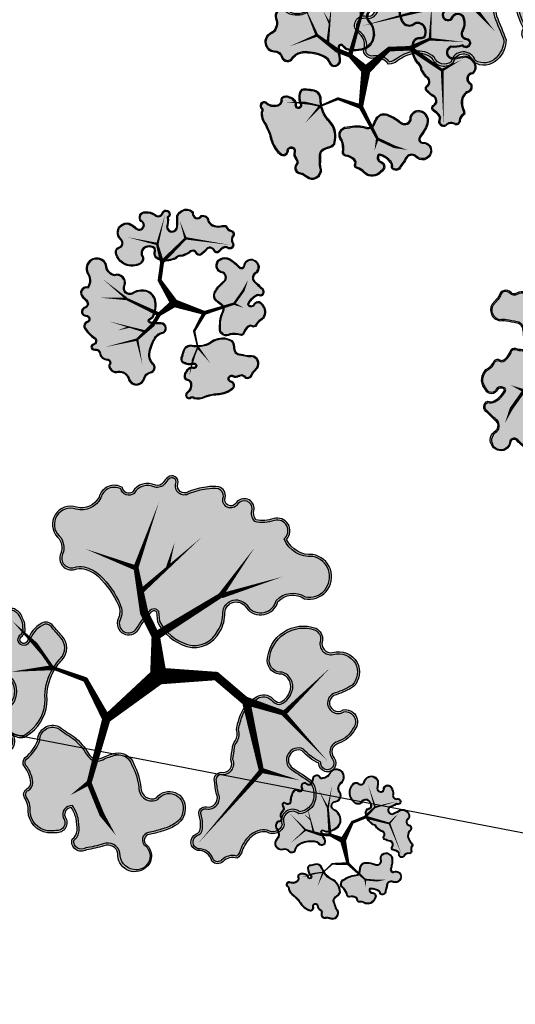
# Model space of a CAD drawing. Header units: metres. Extents: x -499360 to 60282433, y -11592314 to 5708004.
# Tile 70 of 128: x 32353369 to 32353388, y 5707833 to 5707871. Entities that reach past the tile are written whole.
import ezdxf

# ---------------------------------------------------------------- set-up
doc = ezdxf.new("R2010")
doc.units = ezdxf.units.M
doc.header["$LTSCALE"] = 0.75
doc.layers.get('0').update_dxf_attribs({"linetype": 'CONTINUOUS'})
doc.layers.get('DEFPOINTS').update_dxf_attribs({"linetype": 'CONTINUOUS'})
for name, color, linetype, transparency in [('10414944$0$PF-Krone', 33, 'CONTINUOUS', 0.7), ('10414944$0$PF-Krone_SOL', 70, 'CONTINUOUS', 0.7), ('10414944$0$ST-Baum', 7, 'CONTINUOUS', 0.7)]:
    doc.layers.add(name, color=color, linetype=linetype, transparency=transparency)
doc.layers.add('10414944$0$PF-Stamm', color=7, linetype='CONTINUOUS', true_color=0x5f5144, transparency=0.7)

# ---------------------------------------------------------------- blocks, each defined once
blk = doc.blocks.new('19-A2-A0')
at = {"layer": 'DEFPOINTS'}
blk.add_lwpolyline([(-489.15, -204.65), (489.15, -204.65), (489.15, 204.65), (-489.15, 204.65)], close=True, dxfattribs=at)
blk = doc.blocks.new('10414944$0$PF-BAUM_12')
at = {"layer": '10414944$0$PF-Krone_SOL', "transparency": 33554457}
h = blk.add_hatch(color=256, dxfattribs=at)
h.dxf.hatch_style = 1
h.set_gradient(color1=(88, 186, 72), color2=(175, 217, 170), tint=1, name='INVSPHERICAL')
edge = h.paths.add_edge_path()
edge.add_arc((-1.2758, 1.3994), 0.541, 250.24695, 303.42795)
edge.add_arc((-0.5984, 0.4188), 0.6511, 94.3691, 125.64085, ccw=False)
edge.add_arc((-0.5871, 0.2707), 0.7996, 79.90604, 94.3691, ccw=False)
edge.add_arc((-0.4074, 1.2805), 0.2261, 259.90604, 345.03676)
edge.add_arc((3.3556, 0.2748), 3.669, 162.18441, 165.03676, ccw=False)
edge.add_arc((-0.2456, 1.4321), 0.1137, 342.18441, 421.4181)
edge.add_arc((-0.3772, 1.1907), 0.3886, 61.4181, 105.41791)
edge.add_arc((-0.4936, 1.6129), 0.0494, 76.86771, 285.41791, ccw=False)
edge.add_arc((-0.4342, 1.767), 0.1165, 245.55227, 317.8819)
edge.add_arc((-0.4413, 1.8543), 0.1901, 299.50673, 335.70732)
edge.add_arc((-0.3904, 1.8889), 0.1664, 317.30956, 366.51685)
edge.add_arc((-0.3153, 1.9138), 0.0904, 356.14997, 452.32983)
edge.add_arc((-0.2837, 2.1143), 0.1157, 186.39549, 252.21854, ccw=False)
edge.add_arc((-0.1459, 2.1399), 0.2556, 124.29677, 188.65244, ccw=False)
edge.add_arc((-0.3624, 2.4158), 0.0972, 318.21291, 468.93962)
edge.add_arc((-0.4455, 2.5549), 0.0698, 219.68848, 317.56803, ccw=False)
edge.add_arc((-0.5987, 2.0825), 0.4392, 76.91022, 116.54495)
edge.add_arc((-1.4951, 4.5572), 2.1964, 281.7611, 288.58893, ccw=False)
edge.add_arc((-1.0114, 0.8578), 1.5496, 91.33232, 98.00209)
edge.add_arc((-1.1102, 1.691), 0.7109, 99.4638, 131.76215)
edge.add_arc((-1.4773, 2.1554), 0.1252, 148.24675, 256.0758)
edge.add_arc((-1.5238, 1.968), 0.068, -114.95559, 76.0758, ccw=False)
edge.add_arc((-1.6369, 1.7248), 0.2002, 65.04441, 122.10831)
edge.add_arc((-1.7899, 1.9686), 0.0876, 221.63135, 302.10831, ccw=False)
edge.add_arc((-1.9603, 1.8172), 0.1403, 41.63135, 166.86476)
edge.add_arc((-2.3449, 1.9519), 0.2684, 321.94948, 337.47523, ccw=False)
edge.add_line((-2.1335, 1.7864), (-2.2407, 1.6721))
edge.add_arc((-2.0502, 1.5575), 0.2224, 148.95684, 261.83304)
edge.add_arc((-2.0149, 1.0239), 0.3205, 78.77175, 102.0334, ccw=False)
edge.add_arc((0.8412, 15.4111), 14.3475, 258.77175, 259.65948)
edge.add_arc((-1.7568, 1.1728), 0.1259, 30.35605, 79.65948, ccw=False)
edge.add_arc((-1.8871, 1.0965), 0.2769, -0.49344, 30.35605, ccw=False)
edge.add_arc((-1.3602, 1.092), 0.25, 179.50656, 221.3188)
edge.add_line((-1.548, 0.9269), (-1.4587, 0.8902))
edge = h.paths.add_edge_path()
edge.add_arc((-2.0595, -1.0849), 0.2169, 117.74302, 251.42792, ccw=False)
edge.add_arc((-2.2535, -0.7961), 0.1343, 313.86708, 413.87286)
edge.add_arc((-1.1381, 0.5382), 1.6051, 221.524, 229.78899, ccw=False)
edge.add_arc((-2.2843, -0.4137), 0.1251, 108.79801, 243.70289, ccw=False)
edge.add_arc((-2.2657, -0.171), 0.1376, 244.61148, 299.82424)
edge.add_arc((-2.4922, 0.2242), 0.593, 299.82424, 314.8752)
edge.add_arc((-2.3634, 0.0948), 0.4104, 314.8752, 336.56068)
edge.add_arc((-2.0604, -0.1191), 0.0893, 34.54703, 142.23332)
edge.add_arc((-2.2509, -0.0174), 0.1288, 205.94005, 338.60504, ccw=False)
edge.add_arc((-1.1082, 0.8264), 1.5473, 211.54423, 215.57485, ccw=False)
edge.add_arc((-2.1647, 0.1359), 0.2879, 123.29344, 204.40631, ccw=False)
edge.add_arc((-2.4675, 0.6266), 0.289, 300.05521, 335.40006)
edge.add_arc((-2.1302, 0.4722), 0.0819, 58.40023, 155.40006, ccw=False)
edge.add_arc((-2.0455, 0.6099), 0.0798, 238.40023, 306.42037)
edge.add_arc((-2.2163, 0.8415), 0.3675, 306.42037, 341.49291)
edge.add_arc((-1.7884, 0.6982), 0.0838, 72.42881, 161.49291, ccw=False)
edge.add_arc((-1.597, 1.3024), 0.5499, 252.42881, 281.6379)
edge.add_arc((-1.3833, 0.6006), 0.1928, 8.24792, 122.23097, ccw=False)
edge.add_arc((1.4313, 0.4424), 2.6303, 175.94647, 181.0704)
edge.add_arc((-2.004, 0.487), 0.8109, 332.60613, 353.35791, ccw=False)
edge.add_arc((-1.1696, 0.0546), 0.1289, 152.60613, 239.81282)
edge.add_arc((-1.5709, -0.6354), 0.6693, 44.46317, 59.81282, ccw=False)
edge.add_arc((-1.2417, -0.3122), 0.208, -40.16629, 44.46317, ccw=False)
edge.add_arc((-1.7965, -0.0425), 0.8201, 308.5293, 330.49613, ccw=False)
edge.add_arc((-1.2134, -0.8063), 0.142, 120.58152, 237.17398)
edge.add_arc((-1.3033, -1.1297), 0.2045, -64.491, 86.39602, ccw=False)
edge.add_arc((-1.343, -1.1115), 0.2397, 240.47541, 302.23358, ccw=False)
edge.add_arc((-1.2125, -0.7918), 0.5839, 226.36645, 244.79518, ccw=False)
edge.add_arc((-0.7205, -0.1508), 1.3901, 222.94294, 229.9249, ccw=False)
edge.add_arc((-1.7937, -1.1495), 0.076, 42.91905, 173.49923)
edge.add_arc((-2.058, -1.1133), 0.1908, 248.28955, 351.67144, ccw=False)
edge = h.paths.add_edge_path()
edge.add_arc((1.2059, -0.0381), 0.6649, 150.77336, 194.55575)
edge.add_arc((0.911, -0.0942), 0.3659, 197.65987, 276.75263)
edge.add_arc((0.9525, -0.0442), 0.4134, 270.21516, 305.52412)
edge.add_arc((1.2637, -0.512), 0.1494, -27.72253, 118.39088, ccw=False)
edge.add_arc((1.6106, -0.6627), 0.2295, 159.27348, 288.79741)
edge.add_arc((1.6267, -1.1446), 0.2709, -1.08302, 77.66915, ccw=False)
edge.add_arc((2.1687, -1.0477), 0.2897, 200.61319, 382.93371)
edge.add_arc((2.7072, -0.7257), 0.3429, 147.82265, 217.59096, ccw=False)
edge.add_arc((2.4468, -0.3829), 0.1629, 259.44798, 409.15154)
edge.add_arc((2.7989, 0.0617), 0.4045, 199.71733, 232.62112, ccw=False)
edge.add_arc((2.5485, -0.1163), 0.1368, 103.25927, 162.29814, ccw=False)
edge.add_arc((2.4584, 0.1299), 0.1274, 297.47519, 447.50208)
edge.add_arc((2.4597, 0.3353), 0.0783, 98.81569, 273.11837, ccw=False)
edge.add_arc((2.4, 0.5247), 0.1217, 293.02703, 374.92908)
edge.add_arc((2.0245, 0.3266), 0.5439, 24.94831, 42.11835)
edge.add_arc((1.7775, 0.1571), 0.8417, 39.39937, 55.74996)
edge.add_arc((2.2887, 0.9354), 0.0906, 104.71311, 245.58293, ccw=False)
edge.add_arc((2.2455, 1.1001), 0.0797, 284.71311, 435.28689)
edge.add_arc((2.1786, 0.8455), 0.3429, 75.28689, 90.15444)
edge.add_arc((2.192, 1.2908), 0.1034, 200.54383, 262.03398, ccw=False)
edge.add_arc((1.8708, 1.2323), 0.2255, 5.65523, 92.28552)
edge.add_arc((1.8923, 1.533), 0.0813, 129.46734, 248.0142, ccw=False)
edge.add_arc((1.6377, 1.5925), 0.2029, 0.94133, 108.02708)
edge.add_arc((1.5516, 2.0411), 0.2568, 198.80376, 275.23109, ccw=False)
edge.add_arc((1.081, 1.9053), 0.2335, 13.10923, 167.22877)
edge.add_arc((0.6671, 1.9992), 0.1909, 279.30028, 347.22877, ccw=False)
edge.add_arc((0.7224, 1.6615), 0.1513, 99.30028, 228.80917)
edge.add_arc((0.4652, 1.3676), 0.2392, 21.17444, 48.80917, ccw=False)
edge.add_arc((0.3242, 1.313), 0.3904, -10.78567, 21.17444, ccw=False)
edge.add_arc((-0.3793, 1.447), 1.1066, 325.74486, 349.21433, ccw=False)
edge.add_arc((0.3558, 0.9464), 0.2172, 278.26632, 325.74486, ccw=False)
edge.add_arc((0.408, 0.5869), 0.146, 98.26632, 271.67308)
edge.add_arc((0.4514, -0.8972), 1.3387, 79.76747, 91.67308, ccw=False)
edge.add_arc((0.6892, 0.3779), 0.0423, -16.43247, 90.01007, ccw=False)
edge.add_line((0.7298, 0.3659), (0.6257, 0.2866))
edge = h.paths.add_edge_path()
edge.add_arc((-1.5552, -2.2569), 0.1724, 12.6189, 77.74549)
edge.add_arc((-1.4977, -1.992), 0.0986, 164.18162, 257.74549, ccw=False)
edge.add_arc((-1.7215, -1.8391), 0.1803, 315.6358, 396.22469)
edge.add_arc((-1.4722, -1.6964), 0.1099, 56.01675, 199.16563, ccw=False)
edge.add_arc((-1.3562, -1.5375), 0.087, 231.18436, 306.609)
edge.add_arc((-1.4968, -1.2476), 0.4081, 298.1575, 320.42177)
edge.add_arc((-1.118, -1.5607), 0.0835, 20.65344, 140.42177, ccw=False)
edge.add_arc((-0.9321, -1.4907), 0.1152, 200.65344, 324.15715)
edge.add_arc((-0.5981, -1.7319), 0.2968, 125.84331, 144.15715, ccw=False)
edge.add_arc((-1.1307, -0.9947), 0.6126, 305.84331, 313.76829)
edge.add_arc((-0.6402, -1.5068), 0.0965, 35.28302, 133.76829, ccw=False)
edge.add_arc((-0.4573, -1.4114), 0.1114, 200.86529, 329.80166)
edge.add_arc((5.9643, -14.9126), 14.8587, 114.56415, 115.19461, ccw=False)
edge.add_arc((-0.1458, -1.5341), 0.1511, 81.99944, 116.28381, ccw=False)
edge.add_arc((-0.1295, -1.2153), 0.1692, 271.62381, 322.4573)
edge.add_arc((0.4219, -2.3582), 1.1204, 101.73914, 111.86365, ccw=False)
edge.add_arc((0.2817, -1.7045), 0.4518, 61.04926, 101.19464, ccw=False)
edge.add_arc((0.4293, -1.462), 0.1686, -13.32973, 65.05413, ccw=False)
edge.add_arc((0.701, -1.5438), 0.116, 158.25367, 207.02434)
edge.add_arc((0.7267, -1.4357), 0.2061, 231.26264, 284.37765)
edge.add_arc((0.7594, -1.468), 0.1684, 276.3107, 373.18881)
edge.add_arc((1.0623, -1.3226), 0.1754, 121.90959, 217.58272, ccw=False)
edge.add_arc((1.2009, -1.5786), 0.4663, 12.49632, 119.74162, ccw=False)
edge.add_arc((1.5062, -1.4974), 0.1512, -66.22517, 7.47872, ccw=False)
edge.add_arc((1.5907, -1.7479), 0.1146, 101.81964, 224.43431)
edge.add_arc((1.3238, -2.0366), 0.2788, -26.98815, 48.41698, ccw=False)
edge.add_arc((1.3365, -2.0229), 0.2743, 258.99086, 329.2486, ccw=False)
edge.add_arc((1.6618, -1.4757), 0.8996, 229.3858, 245.17635, ccw=False)
edge.add_arc((0.9994, -2.237), 0.1097, 45.60372, 249.24478)
edge.add_arc((0.8451, -2.4465), 0.1573, -95.43505, 42.77878, ccw=False)
edge.add_arc((0.8007, -2.2203), 0.3839, 232.79997, 274.40743, ccw=False)
edge.add_arc((0.4866, -2.6064), 0.1147, 44.402, 165.1103)
edge.add_arc((0.2716, -2.5387), 0.1109, 123.38517, 339.85568, ccw=False)
edge.add_arc((0.9022, -2.3675), 0.6961, 164.26035, 186.48033, ccw=False)
edge.add_arc((0.1064, -2.2008), 0.1278, 9.9652, 176.7192)
edge.add_arc((-48.3159, -1.4499), 48.3004, 358.76613, 359.11787, ccw=False)
edge.add_arc((-0.3152, -2.3669), 0.3137, 290.47286, 336.89978, ccw=False)
edge.add_arc((-0.2908, -2.4562), 0.2217, 213.88393, 292.64339, ccw=False)
edge.add_arc((-0.5922, -2.5593), 0.1191, 350.14402, 508.44337)
edge.add_arc((-0.7458, -2.3559), 0.1504, 180.14857, 290.27908, ccw=False)
edge.add_arc((-1.1241, -2.4703), 0.2548, 26.59219, 75.66559)
edge.add_arc((-1.166, -2.6346), 0.4243, 75.66559, 104.33441)
edge.add_arc((-1.3217, -2.0253), 0.2045, 251.40462, 284.33441, ccw=False)
at = {"layer": '10414944$0$PF-Krone'}
for points in [[(-1.4587, 0.8902, 0.236302), (-0.9778, 0.9479, -0.137302), (-0.648, 1.068, -0.063191), (-0.447, 1.0579, 0.389536), (-0.189, 1.2221, -0.012446), (-0.1374, 1.3973, 0.360188), (-0.1913, 1.5319, 0.194379), (-0.4805, 1.5653, -1.286295), (-0.4824, 1.6609, 0.326511), (-0.3477, 1.6889, 0.159282), (-0.2681, 1.7761, 0.218069), (-0.2251, 1.9078, 0.446169), (-0.319, 2.0042, -0.295374), (-0.3986, 2.1015, -0.288426), (-0.29, 2.3511, 0.772377), (-0.394, 2.5078, -0.455092), (-0.4992, 2.5103, 0.174684), (-0.7949, 2.4754, -0.029801), (-1.0474, 2.4069, 0.029111), (-1.2271, 2.3923, 0.141869), (-1.5837, 2.2213, 0.508586), (-1.5074, 2.034, -1.101217), (-1.5525, 1.9063, 0.254264), (-1.7433, 1.8944, -0.366329), (-1.8554, 1.9104, 0.608209), (-2.0969, 1.8491, -0.067848), (-2.1335, 1.7864, 0), (-2.2407, 1.6721, 0.536623), (-2.0818, 1.3373, -0.101848), (-1.9525, 1.3382, 0.003873), (-1.7342, 1.2967, -0.218508), (-1.6482, 1.2364, -0.135425), (-1.6102, 1.0941, 0.184492), (-1.548, 0.9269)], [(-1.4493, 0.9145, 0.235756), (-0.9926, 0.9693, -0.137109), (-0.65, 1.0939, -0.063191), (-0.4424, 1.0835, 0.389536), (-0.2141, 1.2288, -0.012446), (-0.1622, 1.4053, 0.360188), (-0.2037, 1.5091, 0.194379), (-0.4736, 1.5402, -1.313113), (-0.4736, 1.6855, 0.345734), (-0.3643, 1.7094, 0.172714), (-0.2901, 1.7907, 0.230529), (-0.2512, 1.9073, 0.475615), (-0.3219, 1.9779, -0.304436), (-0.4244, 2.098, -0.284585), (-0.3075, 2.3706, 0.726016), (-0.3802, 2.4848, -0.402009), (-0.5128, 2.4867, 0.170881), (-0.7849, 2.4513, -0.030277), (-1.0444, 2.381, 0.029443), (-1.2231, 2.3665, 0.140272), (-1.5634, 2.2045, 0.497246), (-1.5012, 2.0592, -1.101217), (-1.5634, 1.8827, 0.254264), (-1.7295, 1.8724, -0.366329), (-1.8748, 1.8931, 0.61415), (-2.072, 1.8412, -0.070819), (-2.1138, 1.7695, 0), (-2.2198, 1.6564, 0.525075), (-2.0824, 1.3638, -0.0983), (-1.9475, 1.3638, 0.003873), (-1.7295, 1.3222, -0.218508), (-1.6257, 1.2496, -0.135425), (-1.5842, 1.0939, 0.177651), (-1.5323, 0.9486)], [(0.6257, 0.2866, 0.193395), (0.5624, -0.2052, 0.359494), (0.9541, -0.4575, 0.155295), (1.1927, -0.3806, -0.740727), (1.396, -0.5815, 0.634154), (1.6845, -0.88, -0.357816), (1.8975, -1.1497, 1.020458), (2.4355, -0.9348, -0.314188), (2.417, -0.5431, 0.765274), (2.5534, -0.2597, -0.144564), (2.4182, -0.0747, -0.263459), (2.5171, 0.0169, 0.767513), (2.4639, 0.2571, -0.951478), (2.4477, 0.4126, 0.373398), (2.5177, 0.556, 0.075059), (2.428, 0.6914, 0.071464), (2.2513, 0.8529, -0.705879), (2.2657, 1.023, 0.771312), (2.2657, 1.1771, 0.064963), (2.1777, 1.1884, -0.27493), (2.0952, 1.2545, 0.397091), (1.8618, 1.4576, -0.568927), (1.8406, 1.5958, 0.504511), (1.575, 1.7854, -0.346415), (1.3085, 1.9583, 0.796288), (0.8532, 1.957, -0.305389), (0.698, 1.8108, 0.634062), (0.6227, 1.5476, -0.121167), (0.6883, 1.454, -0.140363), (0.7077, 1.2399, -0.102764), (0.5353, 0.8241, -0.21018), (0.387, 0.7314, 0.944057), (0.4123, 0.4409, -0.051995), (0.6892, 0.4202, -0.500995), (0.7298, 0.3659)], [(0.6458, 0.2692, 0.190937), (0.5874, -0.198, 0.360145), (0.9525, -0.4315, 0.157291), (1.1788, -0.3585, -0.740752), (1.4198, -0.5921, 0.643471), (1.6826, -0.853, -0.360113), (1.9236, -1.145, 1.005174), (2.4128, -0.9479, -0.325759), (2.4055, -0.5134, 0.812791), (2.5369, -0.2798, -0.149118), (2.3909, -0.0755, -0.272395), (2.5077, 0.0413, 0.751835), (2.4639, 0.2311, -0.928423), (2.4401, 0.4377, 0.358623), (2.4931, 0.5472, 0.074197), (2.4083, 0.6744, 0.071015), (2.2383, 0.8302, -0.698214), (2.2591, 1.0482, 0.771312), (2.2591, 1.152, 0.066315), (2.1761, 1.1624, -0.286763), (2.0696, 1.2488, 0.408934), (1.8579, 1.4313, -0.545784), (1.8141, 1.6065, 0.489703), (1.5804, 1.7598, -0.350827), (1.2834, 1.9512, 0.798701), (0.8786, 1.9512, -0.305389), (0.7022, 1.7851, 0.634062), (0.6399, 1.5672, -0.121167), (0.7125, 1.4634, -0.140363), (0.7333, 1.235, -0.102764), (0.5568, 0.8095, -0.21018), (0.3908, 0.7057, 0.944057), (0.4115, 0.4669, -0.051616), (0.6918, 0.4462, -0.532673), (0.7514, 0.3497)], [(-2.1286, -1.2905, -0.65991), (-2.1605, -0.8929, 0.466338), (-2.1744, -0.6876, -0.036078), (-2.3398, -0.5259, -0.667578), (-2.3247, -0.2952, 0.245683), (-2.1973, -0.2903, 0.065767), (-2.0738, -0.1961, 0.094904), (-1.9868, -0.0685, 0.507802), (-2.131, -0.0644, -0.653541), (-2.3667, -0.0738, -0.017589), (-2.4268, 0.0169, -0.369479), (-2.3227, 0.3765, 0.155455), (-2.2047, 0.5063, -0.450466), (-2.0873, 0.542, 0.305827), (-1.9981, 0.5457, 0.154239), (-1.8678, 0.7248, -0.409437), (-1.7631, 0.7781, 0.128143), (-1.4861, 0.7637, -0.54286), (-1.1924, 0.6283, 0.022361), (-1.1986, 0.3932, -0.090795), (-1.284, 0.1139, 0.400005), (-1.2344, -0.0569, -0.067076), (-1.0933, -0.1666, -0.387019), (-1.0828, -0.4464, -0.096143), (-1.2857, -0.6841, 0.557693), (-1.2904, -0.9256, -0.773495), (-1.2152, -1.3143, -0.276189), (-1.4612, -1.3201, -0.080584), (-1.6154, -1.2144, -0.030474), (-1.7381, -1.0978, 0.640635), (-1.8692, -1.1409, -0.484398)], [(-2.2272, -1.1718, -0.377035), (-2.1418, -0.911, 0.462758), (-2.1582, -0.6671, -0.036793), (-2.3239, -0.5046, -0.650672), (-2.3251, -0.3233, 0.226885), (-2.1843, -0.3129, 0.065767), (-2.0555, -0.2145, 0.102669), (-1.9578, -0.0664, 0.560734), (-2.154, -0.0518, -0.672352), (-2.3442, -0.0605, -0.017696), (-2.4038, 0.0291, -0.366993), (-2.309, 0.3543, 0.154831), (-2.181, 0.4955, -0.450466), (-2.1009, 0.5198, 0.305827), (-1.9827, 0.5248, 0.154239), (-1.8432, 0.7165, -0.409437), (-1.7709, 0.7533, 0.13033), (-1.476, 0.7393, -0.546373), (-1.2186, 0.6272, 0.02192), (-1.2246, 0.3945, -0.090238), (-1.3071, 0.1259, 0.400005), (-1.2475, -0.0793, -0.067076), (-1.1118, -0.1848, -0.390762), (-1.1042, -0.4314, -0.096389), (-1.3005, -0.6626, 0.568263), (-1.2983, -0.9513, -0.791061), (-1.2278, -1.2915, -0.279339), (-1.4492, -1.297, -0.081396), (-1.5981, -1.195, -0.030819), (-1.7198, -1.0793, 0.674462), (-1.888, -1.14, -0.76422)], [(-1.3869, -2.2192, 0.292073), (-1.5186, -2.0883, -0.432551), (-1.5925, -1.9652, 0.366883), (-1.576, -1.7325, -0.720884), (-1.4107, -1.6053, 0.341522), (-1.3043, -1.6073, 0.097453), (-1.1823, -1.5075, -0.576003), (-1.0399, -1.5313, 0.597917), (-0.8388, -1.5581, -0.08008), (-0.772, -1.4913, 0.034593), (-0.7069, -1.4371, -0.458286), (-0.5614, -1.451, 0.630565), (-0.361, -1.4674, -0.002751), (-0.2127, -1.3986, -0.15072), (-0.1247, -1.3845, 0.225513), (0.0047, -1.3184, -0.044205), (0.194, -1.2613, -0.176981), (0.5004, -1.3091, -0.356005), (0.5933, -1.5008, 0.216074), (0.5977, -1.5965, 0.235998), (0.7779, -1.6354, 0.449828), (0.9233, -1.4296, -0.443521), (0.9696, -1.1737, -0.505384), (1.6561, -1.4777, -0.333159), (1.5672, -1.6358, 0.592663), (1.5088, -1.8281, -0.341427), (1.5722, -2.1632, -0.316536), (1.2841, -2.2922, -0.069009), (1.0762, -2.1586, 1.23095), (0.9605, -2.3396, -0.688656), (0.8302, -2.6031, -0.183568), (0.5686, -2.5261, 0.581478), (0.3758, -2.5769, -1.382341), (0.2106, -2.4461, -0.097258), (0.2322, -2.1787, 0.890608), (-0.0212, -2.1935, -0.001535), (-0.0267, -2.4899, -0.205393), (-0.2055, -2.6607, -0.357852), (-0.4749, -2.5797, 0.826532), (-0.6937, -2.497, -0.521291), (-0.8962, -2.3563, 0.217457), (-1.061, -2.2235, 0.125748), (-1.2711, -2.2235, -0.14468)], [(-1.3656, -2.1984, 0.270797), (-1.5131, -2.0629, -0.432551), (-1.5675, -1.9722, 0.354737), (-1.5553, -1.7285, -0.649808), (-1.424, -1.6226, 0.359616), (-1.292, -1.6303, 0.097453), (-1.1623, -1.5241, -0.576003), (-1.0642, -1.5405, 0.597917), (-0.8177, -1.5733, -0.08008), (-0.7567, -1.5124, 0.034593), (-0.6889, -1.4559, -0.446057), (-0.5843, -1.4638, 0.599943), (-0.343, -1.4877, -0.002629), (-0.2015, -1.4221, -0.15559), (-0.1264, -1.4105, 0.218765), (0.0207, -1.3401, -0.04262), (0.1991, -1.2868, -0.177473), (0.4886, -1.3323, -0.354321), (0.5684, -1.4932, 0.222706), (0.5772, -1.6133, 0.240128), (0.7826, -1.661, 0.456345), (0.9471, -1.4178, -0.452999), (0.9829, -1.1961, -0.504186), (1.6305, -1.4822, -0.325283), (1.5589, -1.611, 0.587825), (1.491, -1.847, -0.341406), (1.5495, -2.1506, -0.312164), (1.2921, -2.2672, -0.067854), (1.0938, -2.1394, 1.19624), (0.9451, -2.3614, -0.679338), (0.8305, -2.577, -0.183947), (0.5857, -2.5065, 0.573485), (0.351, -2.5689, -1.514783), (0.2386, -2.4604, -0.105945), (0.2588, -2.1803, 0.910696), (-0.0472, -2.1926, -0.001511), (-0.0526, -2.4842, -0.20139), (-0.2151, -2.6365, -0.344816), (-0.4477, -2.573, 0.767089), (-0.7104, -2.4752, -0.515063), (-0.8701, -2.3505, 0.223578), (-1.0546, -2.1983, 0.125748), (-1.2775, -2.1983, -0.125245)]]:
    blk.add_lwpolyline(points, format="xyb", close=True, dxfattribs=at)
at = {"layer": '10414944$0$PF-Stamm'}
for points in [[(0.0456, -0.1011, 0.2167, 0.1084, 0), (-0.7801, 0.1666, 0.1084, 0.065, 0), (-0.4991, 0.6653, 0.065, 0.0433, 0), (-0.5991, 1.1076, 0.0433, 0.0433, 0), (-0.4753, 1.4051, 0.065, 1.976742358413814e-14, 0), (-0.3709, 1.869, 0, 0, 0)], [(0.0456, -0.1011, 0.2167, 0.1084, 0), (0.458, 0.2037, 0.1084, 0.1084, 0), (0.6352, 0.4942, 0.1084, 0.065, 0), (1.0621, 0.8906, 0.065, 0, 0), (0.9169, 1.5817, 0, 0, 0)], [(-0.5991, 1.1076, 0.065, 0, 0), (-0.9411, 1.541, 0, 0, 0)], [(1.0734, 0.8981, 0.065, 0, 0), (1.9382, 1.1002, 0, 0, 0)], [(0.8405, 0.6849, 0.0657, 0.065, 0), (0.8408, 0.6755, 0.065, 0, 0), (1.8499, 0.3936, 0, 0, 0)], [(1.2915, 0.5526, 0.0455, 1.248468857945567e-14, 0), (1.6095, 0.6515, 0, 0, 0)], [(-0.7801, 0.1666, 0.1084, 0.065, 0), (-1.5906, -0.088, 0.065, 0, 0), (-1.8608, 0.029, 0, 0, 0)], [(0.4766, 0.1999, 0.1084, 0.065, 0), (1.3496, -0.2158, 0.065, 0, 0), (2.1032, -0.2533, 0, 0, 0)], [(0.0456, -0.1011, 0.2167, 0.1084, 0), (0.4458, -0.7261, 0.1084, 0.1084, 0), (0.3792, -1.2094, 0.1084, 0.065, 0), (0.5139, -1.7227, 0.065, 2.236840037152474e-14, 0), (1.3267, -1.9065, 0, 0, 0)], [(-1.5855, -0.0745, 0.065, 0.065, 0), (-1.8491, -0.4467, 0.065, 0, 0), (-1.9786, -0.7431, 0, 0, 0)], [(1.3551, -0.2293, 0.065, 0, 0), (1.9846, -0.7587, 0, 0, 0), (1.9985, -0.7574, 0, 0, 0)], [(0.3792, -1.2284, 0.1084, 0.065, 0), (-0.2688, -1.8764, 0.065, 0, 0), (-1.4983, -1.6926, 0, 0, 0)], [(0.5086, -1.7124, 0.065, 0, 0), (0.297, -2.5257, 0, 0, 0)], [(-0.2593, -1.8859, 0.065, 0, 0), (-0.1056, -2.3597, 0, 0, 0), (-0.2688, -2.6512, 0, 0, 0)]]:
    blk.add_lwpolyline(points, format="xyseb", dxfattribs=at)
blk = doc.blocks.new('10414944')
at = {"layer": '10414944$0$ST-Baum'}
for p, xscale, yscale, zscale, rotation in [((32353364.207, 5707882.306), 4.380810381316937, 4.380810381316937, 1.825337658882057, 78), ((32353384.14, 5707878.022), 3.314226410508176, 3.314226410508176, 1.380927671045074, 23), ((32353396.44, 5707875.792), 3.090444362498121, 3.090444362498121, 1.287685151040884, 57.40868327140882), ((32353381.768, 5707869.119), 1.618644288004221, 1.618644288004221, 0.6744351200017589, 100), ((32353374.645, 5707860.168), 1.397714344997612, 1.397714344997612, 0.5823809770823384, 180), ((32353373.651, 5707846.086), 2.971407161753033, 2.971407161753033, 1.238086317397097, 57.40868327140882), ((32353360.526, 5707845.341), 2.971407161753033, 2.971407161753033, 1.238086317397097, 57.40868327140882), ((32353380.972, 5707839.653), 1.049357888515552, 1.049357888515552, 0.4372324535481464, 120)]:
    blk.add_blockref('10414944$0$PF-BAUM_12', p, dxfattribs=dict(at, xscale=xscale, yscale=yscale, zscale=zscale, rotation=rotation))
at = {"layer": '10414944$0$ST-Baum', "xscale": 1.884181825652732, "yscale": 1.884181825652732, "zscale": 0.7850757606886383}
blk.add_blockref('10414944$0$PF-BAUM_12', (32353390.966, 5707857.118), dxfattribs=at)

msp = doc.modelspace()

# ---------------------------------------------------------------- block references
msp.add_blockref('10414944', (0, 0))
at = {"xscale": 0.25, "yscale": 0.25, "zscale": 0.25, "rotation": 349.0867958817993}
msp.add_blockref('19-A2-A0', (32353428.528, 5707884.314), dxfattribs=at)

doc.saveas('drawing.dxf')
